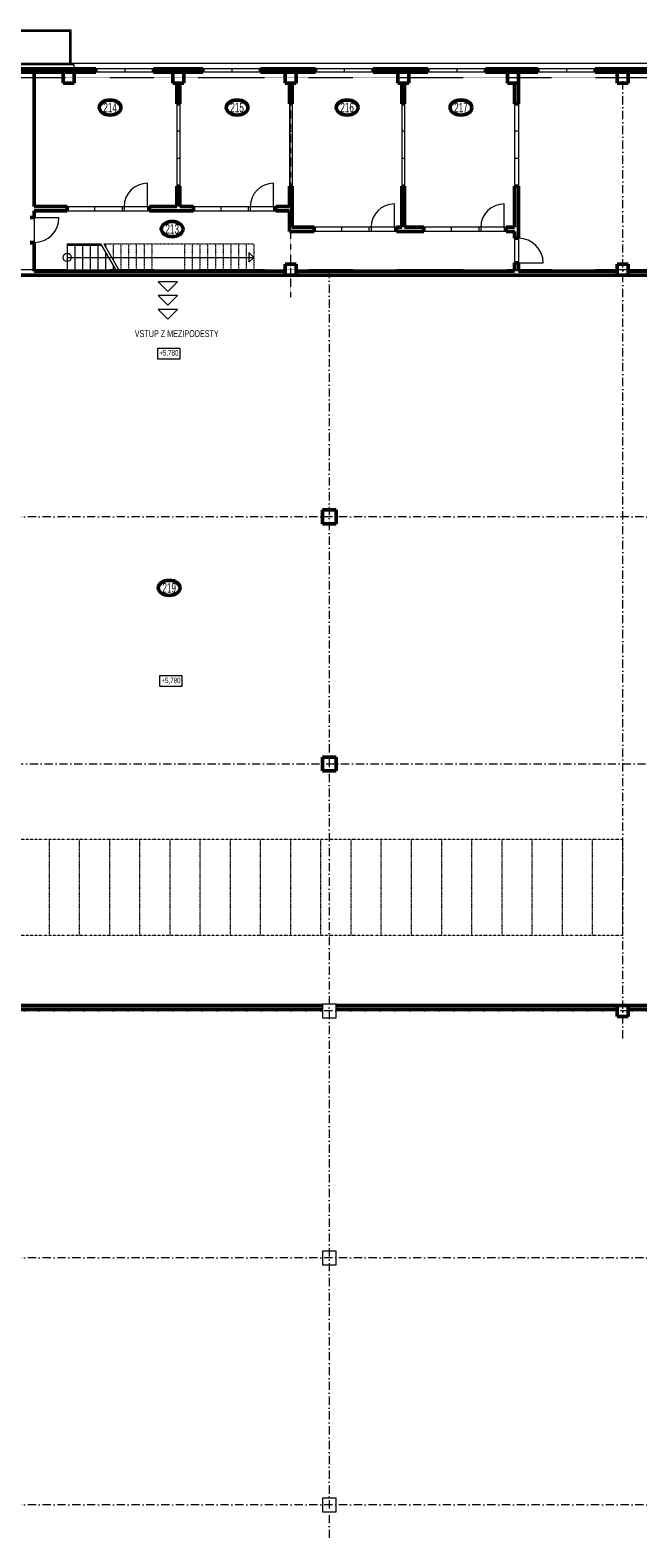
# Model space of a CAD drawing. Header units: millimetres. Extents: x 2886542 to 7567581, y -792623 to 134766.
# Tile 9 of 256: x 3171380 to 3193530, y -502353 to -447426. Entities that reach past the tile are written whole.
import ezdxf

# ---------------------------------------------------------------- set-up
doc = ezdxf.new("R2010")
doc.units = ezdxf.units.MM
for name, pattern in [('Cerchovana', [0.27, 0.15, -0.06, 0, -0.06]), ('Cerchovana 2 tecky', [0.33, 0.15, -0.06, 0, -0.06, 0, -0.06]), ('Cerchovana 2 tecky 0.5x', [0.22, 0.1, -0.04, 0, -0.04, 0, -0.04])]:
    doc.linetypes.add(name, pattern=pattern)
doc.layers.add('koty', color=140, linetype='Continuous')
for name, color, linetype, lineweight in [('Obecné01', 7, 'Continuous', 13), ('PŮDORYS', 7, 'Continuous', 13), ('SLOUPY_BET_1', 7, 'Continuous', 13), ('Standard', 7, 'Continuous', 25), ('VÝHLED', 7, 'Continuous', 25), ('ŘEZY_1', 7, 'Continuous', 13)]:
    doc.layers.add(name, color=color, linetype=linetype, lineweight=lineweight)
doc.styles.add('ARIALNARROW', font='txt')

msp = doc.modelspace()

# ---------------------------------------------------------------- linework, layer by layer
at = {"layer": 'Obecné01', "color": 250, "linetype": 'Continuous', "lineweight": 13}
for p, q in [((3172880, -447426.3), (3169580, -447426.3)), ((3172830, -447476.3), (3169580, -447476.3)), ((3172830, -448686.3), (3172830, -447476.3)), ((3172880, -448686.3), (3172880, -447426.3)), ((3131950, -448626.3), (3172830, -448626.3)), ((3172980, -448686.3), (3132180, -448686.3)), ((3172880, -448626.3), (3205610, -448626.3))]:
    msp.add_line(p, q, dxfattribs=at)
at = {"layer": 'Obecné01', "color": 250, "linetype": 'Continuous', "lineweight": 50}
for centre in [(3174293.3, -450246.8), (3178923.3, -450246.8), (3182933.3, -450246.8), (3187083.3, -450246.8), (3176556.8, -454672), (3176447, -467745.6)]:
    msp.add_ellipse(centre, major_axis=(396.9, 0), ratio=0.6934461, dxfattribs=at)
at = {"layer": 'PŮDORYS', "color": 250, "linetype": 'Cerchovana', "lineweight": 13}
for p, q in [((3132480, -449156.3), (3205080, -449156.3)), ((3180880, -457156.3), (3180880, -449356.3)), ((3205080, -456156.3), (3132480, -456156.3))]:
    msp.add_line(p, q, dxfattribs=at)
at = {"layer": 'PŮDORYS', "color": 250, "linetype": 'Cerchovana', "lineweight": 13, "ltscale": 2000}
for p, q in [((3192980, -484156.3), (3192980, -449156.3)), ((3182280, -456156.3), (3182280, -502353.5)), ((3205080, -465156.3), (3132479.2, -465156.3)), ((3132480, -474156.3), (3205080, -474156.3)), ((3205080, -483156.3), (3132480, -483156.3)), ((3205080, -492156.3), (3132280, -492156.3)), ((3205080, -501156.3), (3132280, -501156.3))]:
    msp.add_line(p, q, dxfattribs=at)
at = {"layer": 'SLOUPY_BET_1', "color": 250}
for points in [[(3182030, -482906.3), (3182030, -483406.3), (3182530, -483406.3), (3182530, -482906.3), (3182030, -482906.3)], [(3182030, -491906.3), (3182030, -492406.3), (3182530, -492406.3), (3182530, -491906.3), (3182030, -491906.3)], [(3182030, -500906.3), (3182030, -501406.3), (3182530, -501406.3), (3182530, -500906.3), (3182030, -500906.3)]]:
    msp.add_lwpolyline(points, close=True, dxfattribs=at)
at = {"layer": 'Standard', "color": 250, "linetype": 'Continuous', "lineweight": 13}
for p, q in [((3172980, -448836.3), (3172980, -448686.3)), ((3172779.9, -448956.3), (3172779.9, -448836.3)), ((3175880, -448836.3), (3173780, -448836.3)), ((3175880, -448956.3), (3173780, -448956.3)), ((3174830, -448836.3), (3174830, -448956.3)), ((3176779.9, -448956.3), (3176779.9, -448836.3)), ((3179780, -448836.3), (3177680, -448836.3)), ((3179780, -448956.3), (3177680, -448956.3)), ((3178730, -448836.3), (3178730, -448956.3)), ((3180880, -448956.3), (3180880, -448836.3)), ((3183880, -448836.3), (3181780, -448836.3)), ((3183880, -448956.3), (3181780, -448956.3)), ((3182830, -448836.3), (3182830, -448956.3)), ((3184980, -448956.3), (3184980, -448836.3)), ((3187980, -448836.3), (3185880, -448836.3)), ((3187980, -448956.3), (3185880, -448956.3)), ((3186930, -448836.3), (3186930, -448956.3)), ((3188980, -448956.3), (3188980, -448836.3)), ((3191980, -448836.3), (3189880, -448836.3)), ((3191980, -448956.3), (3189880, -448956.3)), ((3190930, -448836.3), (3190930, -448956.3)), ((3192980, -448956.3), (3192980, -448836.3))]:
    msp.add_line(p, q, dxfattribs=at)
at = {"layer": 'Standard', "color": 250, "linetype": 'Continuous', "lineweight": 50}
for p, q in [((3173780, -448836.3), (3167780, -448836.3)), ((3173780, -448956.3), (3167780, -448956.3)), ((3172980, -448956.3), (3172580, -448956.3)), ((3172580, -448956.3), (3172580, -449356.3)), ((3172980, -449356.3), (3172980, -448956.3)), ((3173780, -448836.3), (3173780, -448956.3)), ((3175880, -448836.3), (3175880, -448956.3)), ((3177680, -448836.3), (3175880, -448836.3)), ((3177680, -448956.3), (3175880, -448956.3)), ((3176580, -449356.3), (3176580, -448956.3)), ((3176980, -448956.3), (3176980, -449356.3)), ((3177680, -448836.3), (3177680, -448956.3)), ((3179780, -448836.3), (3179780, -448956.3)), ((3181780, -448836.3), (3179780, -448836.3)), ((3181780, -448956.3), (3179780, -448956.3)), ((3180680, -448956.3), (3181080, -448956.3)), ((3180680, -449356.3), (3180680, -448956.3)), ((3181080, -448956.3), (3181080, -449356.3)), ((3181780, -448836.3), (3181780, -448956.3)), ((3183880, -448836.3), (3183880, -448956.3)), ((3185880, -448836.3), (3183880, -448836.3)), ((3185880, -448956.3), (3183880, -448956.3)), ((3184780, -448956.3), (3185180, -448956.3)), ((3184780, -449356.3), (3184780, -448956.3)), ((3185180, -448956.3), (3185180, -449356.3)), ((3185880, -448836.3), (3185880, -448956.3)), ((3187980, -448836.3), (3187980, -448956.3)), ((3189880, -448836.3), (3187980, -448836.3)), ((3189880, -448956.3), (3187980, -448956.3)), ((3188780, -449356.3), (3188780, -448956.3)), ((3188780, -448956.3), (3189180, -448956.3)), ((3189180, -448956.3), (3189180, -449356.3)), ((3189880, -448836.3), (3189880, -448956.3)), ((3191980, -448836.3), (3191980, -448956.3)), ((3193880, -448836.3), (3191980, -448836.3)), ((3193880, -448956.3), (3191980, -448956.3)), ((3192780, -449356.3), (3192780, -448956.3)), ((3192780, -448956.3), (3193180, -448956.3)), ((3193180, -448956.3), (3193180, -449356.3)), ((3172580, -449356.3), (3172980, -449356.3)), ((3176980, -449356.3), (3176579.8, -449356.3)), ((3181080, -449356.3), (3180680, -449356.3)), ((3185180, -449356.3), (3184780, -449356.3)), ((3189180, -449356.3), (3188780, -449356.3)), ((3193180, -449356.3), (3192780, -449356.3)), ((3171380, -454256.3), (3171530, -454256.3)), ((3171380, -455156.3), (3171530, -455156.3)), ((3180680, -455956.3), (3181080, -455956.3)), ((3180680, -456356.3), (3180680, -455956.3)), ((3181080, -456356.3), (3180680, -456356.3)), ((3181080, -455956.3), (3181080, -456356.3)), ((3193180, -455956.3), (3192780, -455956.3)), ((3192780, -455956.3), (3192780, -456356.3)), ((3192780, -456356.3), (3193180, -456356.3)), ((3193180, -456356.3), (3193180, -455956.3)), ((3182030, -464906.3), (3182030, -465406.3)), ((3182530, -464906.3), (3182030, -464906.3)), ((3182530, -465406.3), (3182530, -464906.3)), ((3182030, -465406.3), (3182530, -465406.3)), ((3182030, -473906.3), (3182030, -474406.3)), ((3182530, -473906.3), (3182030, -473906.3)), ((3182530, -474406.3), (3182530, -473906.3)), ((3182030, -474406.3), (3182530, -474406.3)), ((3168980, -482956.3), (3182030, -482956.3)), ((3168980, -483106.3), (3182030, -483106.3)), ((3192780, -482956.3), (3182530, -482956.3)), ((3192780, -483106.3), (3182530, -483106.3)), ((3193180, -482956.3), (3192780, -482956.3)), ((3192780, -482956.3), (3192780, -483356.3)), ((3192780, -483356.3), (3193180, -483356.3)), ((3193180, -482956.3), (3198430, -482956.3)), ((3193180, -483356.3), (3193180, -482956.3)), ((3193180, -483106.3), (3198430, -483106.3))]:
    msp.add_line(p, q, dxfattribs=at)
msp.add_lwpolyline([(3180880, -449356.3), (3180880, -449356.3)], close=True, dxfattribs=at)
at = {"layer": 'VÝHLED', "color": 250, "linetype": 'Continuous', "lineweight": 50}
for p, q in [((3181730, -454606.3), (3180930, -454606.3)), ((3185730, -454606.3), (3185030, -454606.3))]:
    msp.add_line(p, q, dxfattribs=at)
at = {"layer": 'ŘEZY_1', "color": 250, "linetype": 'Continuous', "lineweight": 50}
for p, q in [((3171530, -453856.3), (3171530, -448956.3)), ((3176730, -449356.3), (3176730, -450106.3)), ((3176830, -449356.3), (3176830, -450106.3)), ((3180830, -449356.3), (3180830, -450106.3)), ((3180930, -449356.3), (3180930, -450106.3)), ((3184930, -449356.3), (3184930, -450106.3)), ((3185030, -449356.3), (3185030, -450106.3)), ((3189030, -449356.3), (3189030, -450106.3)), ((3189180, -449356.3), (3189180, -450106.3)), ((3176830, -450106.3), (3176730, -450106.3)), ((3180930, -450106.3), (3180830, -450106.3)), ((3185030, -450106.3), (3184930, -450106.3)), ((3189180, -450106.3), (3189030, -450106.3)), ((3176830, -453106.3), (3176730, -453106.3)), ((3176730, -453106.3), (3176730, -453856.3)), ((3176830, -453106.3), (3176830, -453856.3)), ((3180930, -453106.3), (3180830, -453106.3)), ((3180830, -453106.3), (3180830, -453856.3)), ((3180930, -453106.3), (3180930, -454606.3)), ((3185030, -453106.3), (3184930, -453106.3)), ((3184930, -453106.3), (3184930, -454606.3)), ((3185030, -453106.3), (3185030, -454606.3)), ((3189180, -453106.3), (3189030, -453106.3)), ((3189030, -453106.3), (3189030, -454606.3)), ((3189180, -453106.3), (3189180, -455006.3)), ((3171530, -453856.3), (3172730, -453856.3)), ((3171530, -454256.3), (3171530, -454006.3)), ((3171530, -454006.3), (3172730, -454006.3)), ((3172730, -454006.3), (3172730, -453856.3)), ((3175730, -454006.3), (3175730, -453856.3)), ((3176730, -453856.3), (3175730, -453856.3)), ((3175730, -454006.3), (3177330, -454006.3)), ((3177330, -453856.3), (3176830, -453856.3)), ((3177330, -454006.3), (3177330, -453856.3)), ((3180330, -454006.3), (3180330, -453856.3)), ((3180828.7, -453856.3), (3180330, -453856.3)), ((3180330, -454006.3), (3180830, -454006.3)), ((3180830, -454006.3), (3180830, -454756.3)), ((3181730, -454756.3), (3180830, -454756.3)), ((3181730, -454606.3), (3181730, -454756.3)), ((3184730, -454606.3), (3184730, -454756.3)), ((3184930, -454606.3), (3184730, -454606.3)), ((3185730, -454756.3), (3184730, -454756.3)), ((3185730, -454606.3), (3185730, -454756.3)), ((3188730, -454606.3), (3188730, -454756.3)), ((3189030, -454606.3), (3188730, -454606.3)), ((3189030, -454756.3), (3188730, -454756.3)), ((3189030, -454756.3), (3189030, -455006.3)), ((3171530, -456206.3), (3171530, -455156.3)), ((3189180, -455006.3), (3189030, -455006.3)), ((3180680, -456356.3), (3168980, -456356.3)), ((3180680, -456206.3), (3171530, -456206.3)), ((3189030, -456206.3), (3181080, -456206.3)), ((3192780, -456356.3), (3181080, -456356.3)), ((3189030, -455906.3), (3189030, -456206.3)), ((3189180, -455906.3), (3189030, -455906.3)), ((3189180, -455906.3), (3189180, -456206.3)), ((3192780, -456206.3), (3189180, -456206.3)), ((3204880, -456206.3), (3193180, -456206.3)), ((3204880, -456356.3), (3193180, -456356.3))]:
    msp.add_line(p, q, dxfattribs=at)
at = {"layer": 'ŘEZY_1', "color": 250, "linetype": 'Continuous', "lineweight": 13}
for p, q in [((3176730, -450106.3), (3176730, -453106.3)), ((3176830, -450106.3), (3176830, -453106.3)), ((3180830, -450106.3), (3180830, -453106.3)), ((3180930, -450106.3), (3180930, -453106.3)), ((3184930, -450106.3), (3184930, -453106.3)), ((3185030, -450106.3), (3185030, -453106.3)), ((3189030, -450106.3), (3189030, -453106.3)), ((3189180, -450106.3), (3189180, -453106.3)), ((3176830, -451106.3), (3176730, -451106.3)), ((3180930, -451106.3), (3180830, -451106.3)), ((3185030, -451106.3), (3184930, -451106.3)), ((3189180, -451106.3), (3189030, -451106.3)), ((3176830, -452106.3), (3176730, -452106.3)), ((3180930, -452106.3), (3180830, -452106.3)), ((3185030, -452106.3), (3184930, -452106.3)), ((3189180, -452106.3), (3189030, -452106.3)), ((3175655, -453856.3), (3175655, -453006.3)), ((3180255, -453856.3), (3180255, -453006.3)), ((3171380, -454206.3), (3171530, -454206.3)), ((3172730, -453856.3), (3175730, -453856.3)), ((3172730, -454006.3), (3175730, -454006.3)), ((3173730, -453856.3), (3173730, -454006.3)), ((3174730, -453856.3), (3174730, -454006.3)), ((3174805, -453856.3), (3174805, -454006.3)), ((3175655, -453856.3), (3175655, -454006.3)), ((3177330, -453856.3), (3180330, -453856.3)), ((3177330, -454006.3), (3180330, -454006.3)), ((3178330, -453856.3), (3178330, -454006.3)), ((3179330, -453856.3), (3179330, -454006.3)), ((3179405, -453856.3), (3179405, -454006.3)), ((3180255, -453856.3), (3180255, -454006.3)), ((3184655, -454606.3), (3184655, -453756.3)), ((3188655, -454606.3), (3188655, -453756.3)), ((3171530, -454256.3), (3171530, -455156.3)), ((3171530, -454256.3), (3172430, -454256.3)), ((3184730, -454606.3), (3181730, -454606.3)), ((3184730, -454756.3), (3181730, -454756.3)), ((3182730, -454606.3), (3182730, -454756.3)), ((3183730, -454606.3), (3183730, -454756.3)), ((3183805, -454606.3), (3183805, -454756.3)), ((3184655, -454606.3), (3184655, -454756.3)), ((3188730, -454606.3), (3185730, -454606.3)), ((3188730, -454756.3), (3185730, -454756.3)), ((3186730, -454606.3), (3186730, -454756.3)), ((3187730, -454606.3), (3187730, -454756.3)), ((3187805, -454606.3), (3187805, -454756.3)), ((3188655, -454606.3), (3188655, -454756.3)), ((3171380, -455206.3), (3171530, -455206.3)), ((3172730, -455206.3), (3172730, -456206.3)), ((3172730, -455206.3), (3173945.3, -455206.3)), ((3172730, -455256.3), (3173974.2, -455256.3)), ((3173010, -455206.3), (3173010, -456206.3)), ((3173290, -455206.3), (3173290, -456206.3)), ((3173570, -455206.3), (3173570, -456206.3)), ((3173850, -455206.3), (3173850, -456206.3)), ((3173945.3, -455206.3), (3174522.7, -456206.3)), ((3174060.8, -455206.3), (3174638.1, -456206.3)), ((3174130, -455206.3), (3174130, -455326.3)), ((3189180, -454956.3), (3189030, -454956.3)), ((3189030, -455006.3), (3189030, -455906.3)), ((3189180, -455006.3), (3189180, -455906.3)), ((3172730, -455706.3), (3179530, -455706.3)), ((3174130, -455526.3), (3174130, -456206.3)), ((3179530, -455706.3), (3179353, -455529.3)), ((3179353, -455529.3), (3179353, -455883.3)), ((3179530, -455706.3), (3179353, -455883.3)), ((3172730, -456156.3), (3174493.8, -456156.3)), ((3174410, -456011.3), (3174410, -456206.3)), ((3189180, -455956.3), (3189030, -455956.3)), ((3189180, -455906.3), (3190080, -455906.3)), ((3176394, -456946.5), (3176040.5, -456593)), ((3176747.6, -456593), (3176040.5, -456593)), ((3176394, -456946.5), (3176747.6, -456593)), ((3176394, -457450.1), (3176040.5, -457096.5)), ((3176747.6, -457096.5), (3176040.5, -457096.5)), ((3176394, -457450.1), (3176747.6, -457096.5)), ((3176394, -457953.6), (3176040.5, -457600.1)), ((3176747.6, -457600.1), (3176040.5, -457600.1)), ((3176394, -457953.6), (3176747.6, -457600.1)), ((3176035.5, -459408.7), (3176035.5, -459008.7)), ((3176035.5, -459008.7), (3176835.5, -459008.7)), ((3176835.5, -459008.7), (3176835.5, -459408.7)), ((3176835.5, -459408.7), (3176035.5, -459408.7)), ((3176113, -471341.4), (3176113, -470941.4)), ((3176113, -470941.4), (3176913, -470941.4)), ((3176913, -470941.4), (3176913, -471341.4)), ((3176913, -471341.4), (3176113, -471341.4))]:
    msp.add_line(p, q, dxfattribs=at)
at = {"layer": 'ŘEZY_1', "color": 250, "linetype": 'Cerchovana 2 tecky 0.5x', "lineweight": 13}
for p, q in [((3174060.8, -455206.3), (3179530, -455206.3)), ((3174410, -455206.3), (3174410, -455811.3)), ((3174690, -455206.3), (3174690, -456206.3)), ((3174970, -455206.3), (3174970, -456206.3)), ((3175250, -455206.3), (3175250, -456206.3)), ((3175530, -455206.3), (3175530, -456206.3)), ((3175810, -455206.3), (3175810, -456206.3)), ((3177010, -455206.3), (3177010, -456206.3)), ((3177290, -455206.3), (3177290, -456206.3)), ((3177570, -455206.3), (3177570, -456206.3)), ((3177850, -455206.3), (3177850, -456206.3)), ((3178130, -455206.3), (3178130, -456206.3)), ((3178410, -455206.3), (3178410, -456206.3)), ((3178690, -455206.3), (3178690, -456206.3)), ((3178970, -455206.3), (3178970, -456206.3)), ((3179250, -455206.3), (3179250, -456206.3)), ((3179530, -455206.3), (3179530, -456206.3)), ((3179810, -456156.3), (3179810, -456206.3)), ((3180090, -456156.3), (3180090, -456206.3)), ((3172080, -480406.3), (3172080, -476906.3)), ((3173180, -480406.3), (3173180, -476906.3)), ((3174280, -480406.3), (3174280, -476906.3)), ((3175380, -480406.3), (3175380, -476906.3)), ((3176480, -480406.3), (3176480, -476906.3)), ((3177580, -480406.3), (3177580, -476906.3)), ((3178680, -480406.3), (3178680, -476906.3)), ((3179780, -480406.3), (3179780, -476906.3)), ((3180880, -480406.3), (3180880, -476906.3)), ((3181980, -480406.3), (3181980, -476906.3)), ((3183080, -480406.3), (3183080, -476906.3)), ((3184180, -480406.3), (3184180, -476906.3)), ((3185280, -480406.3), (3185280, -476906.3)), ((3186380, -480406.3), (3186380, -476906.3)), ((3187480, -480406.3), (3187480, -476906.3)), ((3188580, -480406.3), (3188580, -476906.3)), ((3189680, -480406.3), (3189680, -476906.3)), ((3190780, -480406.3), (3190780, -476906.3)), ((3191880, -480406.3), (3191880, -476906.3))]:
    msp.add_line(p, q, dxfattribs=at)
at = {"layer": 'ŘEZY_1', "color": 250, "linetype": 'Cerchovana 2 tecky', "lineweight": 13}
for p, q in [((3192980, -476906.3), (3144580, -476906.3)), ((3192980, -480406.3), (3192980, -476906.3)), ((3192980, -480406.3), (3144580, -480406.3))]:
    msp.add_line(p, q, dxfattribs=at)
at = {"layer": 'ŘEZY_1', "color": 250, "linetype": 'Continuous', "lineweight": 50}
msp.add_lwpolyline([(3189180, -454606.3), (3189180, -454606.3)], close=True, dxfattribs=at)
at = {"layer": 'ŘEZY_1', "color": 250, "linetype": 'Continuous', "lineweight": 13}
msp.add_circle((3172730, -455706.3), 150, dxfattribs=at)
for centre, radius, start, end in [((3175655, -453856.3), 850, 90, 180), ((3180255, -453856.3), 850, 90, 180), ((3184655, -454606.3), 850, 90, 180), ((3188655, -454606.3), 850, 90, 180), ((3171530, -454256.3), 900, 270, 0), ((3189180, -455906.3), 900, 0, 90)]:
    msp.add_arc(centre, radius, start, end, dxfattribs=at)

# ---------------------------------------------------------------- texts
at = {"layer": 'koty', "color": 250, "linetype": 'Continuous', "lineweight": 140, "char_height": 200, "width": 641.903, "attachment_point": 5, "style": 'ARIALNARROW'}
for insert in [(3176435.5, -459202), (3176513, -471134.7)]:
    msp.add_mtext('\\W0.79;+5,780', dxfattribs=dict(at, insert=insert))
at = {"layer": 'Obecné01', "color": 250, "linetype": 'Continuous', "lineweight": 50, "char_height": 350, "width": 640.261, "attachment_point": 5, "style": 'ARIALNARROW'}
for s, insert in [('\\W0.74;214', (3174293.3, -450246.8)), ('\\W0.74;215', (3178923.3, -450246.8)), ('\\W0.74;216', (3182933.3, -450246.8)), ('\\W0.74;217', (3187083.3, -450246.8)), ('\\W0.74;213', (3176556.8, -454672)), ('\\W0.74;219', (3176447, -467745.6))]:
    msp.add_mtext(s, dxfattribs=dict(at, insert=insert))
at = {"layer": 'ŘEZY_1', "color": 250, "linetype": 'Continuous', "lineweight": 13, "insert": (3175194.4, -458483.5), "char_height": 250, "width": 2776.719, "attachment_point": 4, "rotation": 0.00037, "style": 'ARIALNARROW'}
msp.add_mtext('\\W0.80;VSTUP\\~Z\\~MEZIPODESTY', dxfattribs=at)

doc.saveas('drawing.dxf')
